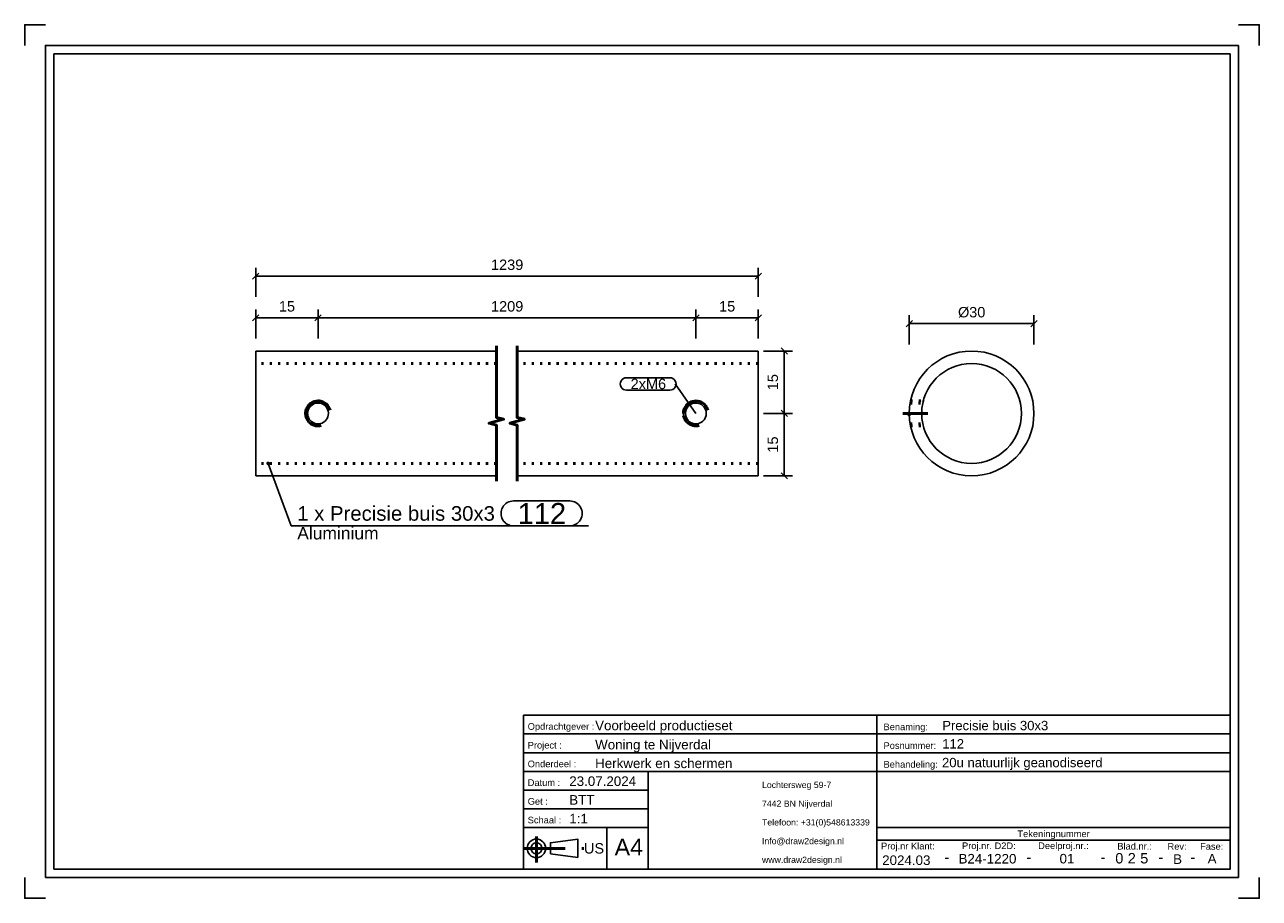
# Model space of a CAD drawing. Header units: millimetres. Extents: x 499 to 796, y -378 to -168.
import ezdxf
from ezdxf.enums import TextEntityAlignment as Align

# ---------------------------------------------------------------- set-up
doc = ezdxf.new("R2010")
doc.units = ezdxf.units.MM
doc.linetypes.add('DOT', pattern=[2, 0.5, -1.5])
doc.linetypes.add('STRICHPUNKT2', pattern=[18.5, 10, -4, 0.5, -4])
doc.layers.get('0').update_dxf_attribs({"linetype": 'CONTINUOUS'})
for name, color, linetype in [('DIM49', 4, 'CONTINUOUS'), ('LE_RED', 1, 'CONTINUOUS'), ('TXT_ALL', 7, 'CONTINUOUS'), ('TXT_DIM49', 2, 'CONTINUOUS'), ('TXT_YELLOW', 2, 'CONTINUOUS')]:
    doc.layers.add(name, color=color, linetype=linetype)
doc.layers.add('LE_ALL', color=7, linetype='CONTINUOUS', lineweight=50)
doc.styles.add('ARIAL', font='arial.ttf')

# ---------------------------------------------------------------- blocks, each defined once
blk = doc.blocks.new('TFIELD_00005', base_point=(676.66, -368.56))
at = {"layer": 'TXT_YELLOW', "style": 'ARIAL'}
for s, p in [('Lochtersweg 59-7', (676.66, -350.56)), ('7442 BN Nijverdal', (676.66, -355.06)), ('Telefoon: +31(0)548613339', (676.66, -359.56)), ('Info@draw2design.nl', (676.66, -364.06)), ('www.draw2design.nl', (676.66, -368.56))]:
    blk.add_text(s, height=1.5, dxfattribs=at).set_placement(p, align=Align.MIDDLE_LEFT)
blk = doc.blocks.new('FLEX_00004', base_point=(689.47, -370.81))
blk.add_blockref('TFIELD_00005', (676.66, -368.56))
blk = doc.blocks.new('D2D_00003', base_point=(649.53, -368.96))
blk.add_blockref('FLEX_00004', (689.47, -370.81))
blk = doc.blocks.new('TFIELD_00007', base_point=(641.2, -365.51))
at = {"layer": 'TXT_YELLOW', "style": 'ARIAL'}
blk.add_text('A4', height=4, dxfattribs=at).set_placement((641.2, -365.51), align=Align.MIDDLE_LEFT)
blk = doc.blocks.new('FLEX_00006', base_point=(644.58, -365.51))
blk.add_blockref('TFIELD_00007', (641.2, -365.51))
blk = doc.blocks.new('TFIELD_00013', base_point=(633.82, -365.81))
at = {"layer": 'TXT_YELLOW', "style": 'ARIAL'}
blk.add_text('US', height=2.5, dxfattribs=at).set_placement((633.82, -365.81), align=Align.MIDDLE_LEFT)
blk = doc.blocks.new('FLEX_00012', base_point=(633.82, -365.81))
blk.add_blockref('TFIELD_00013', (633.82, -365.81))
blk = doc.blocks.new('US_00011', base_point=(623.72, -365.81))
blk.add_line((625.75, -367.15), (632.31, -368.04))
blk.add_lwpolyline([(625.75, -367.15), (625.75, -364.48), (632.31, -363.59), (632.31, -368.04)])
for radius in [2.22, 1.33]:
    blk.add_circle((622.39, -365.81), radius)
at = {"layer": 'LE_ALL', "color": 1, "linetype": 'STRICHPUNKT2'}
for p, q in [((622.39, -363), (622.39, -369.22)), ((619.29, -365.81), (634.16, -365.81))]:
    blk.add_line(p, q, dxfattribs=at)
blk.add_blockref('FLEX_00012', (633.82, -365.81))
blk = doc.blocks.new('SCHRIFE_00015', base_point=(630.29, -350.81))
for p, q in [((619.29, -333.81), (704.29, -333.81)), ((619.29, -333.81), (619.29, -370.81)), ((704.29, -333.81), (789.29, -333.81)), ((704.29, -370.81), (704.29, -333.81)), ((789.29, -333.81), (789.29, -370.81)), ((619.29, -338.31), (704.29, -338.31)), ((704.29, -338.31), (789.29, -338.31)), ((619.29, -342.81), (704.29, -342.81)), ((704.29, -342.81), (789.29, -342.81)), ((619.29, -347.31), (789.29, -347.31)), ((649.29, -347.31), (649.29, -370.81)), ((649.29, -351.81), (619.29, -351.81)), ((649.29, -356.31), (619.29, -356.31)), ((649.29, -360.81), (619.29, -360.81)), ((639.29, -360.81), (639.29, -370.81)), ((789.29, -360.81), (704.29, -360.81)), ((789.29, -363.81), (704.29, -363.81)), ((789.29, -370.81), (619.29, -370.81))]:
    blk.add_line(p, q)
at = {"layer": 'TXT_YELLOW', "style": 'ARIAL'}
for s, height, p in [('Voorbeeld productieset', 2.3, (636.51, -337.42)), ('Precisie buis 30x3', 2.25, (720.01, -337.41)), ('Woning te Nijverdal', 2.3, (636.51, -342.02)), ('112', 2.25, (720.01, -341.81)), ('Herkwerk en schermen', 2.3, (636.51, -346.52)), ('20u natuurlijk geanodiseerd', 2.25, (719.96, -346.31)), ('23.07.2024', 2.3, (630.29, -350.81)), ('BTT', 2.3, (630.29, -355.31)), ('1:1', 2.3, (630.29, -359.81))]:
    blk.add_text(s, height=height, dxfattribs=at).set_placement(p)
for s, height, p in [('2024.03', 2.3, (711.37, -369.81)), ('-', 2.5, (721.11, -369.16)), ('B24-1220', 2.3, (730.89, -369.46)), ('-', 2.5, (740.86, -369.16)), ('01', 2.3, (750.02, -369.44)), ('-', 2.5, (758.69, -369.16)), ('-', 2.5, (772.62, -369.16)), ('B', 2.3, (776.63, -369.55)), ('-', 2.5, (780.28, -369.16)), ('A', 2.3, (784.93, -369.45))]:
    blk.add_text(s, height=height, dxfattribs=at).set_placement(p, align=Align.CENTER)
blk = doc.blocks.new('TFIELD_00019', base_point=(767.64, -368.19))
at = {"layer": 'TXT_ALL', "style": 'ARIAL'}
blk.add_text('5', height=2.5, dxfattribs=at).set_placement((767.64, -368.19), align=Align.MIDDLE_LEFT)
blk = doc.blocks.new('5_00018')
blk.add_blockref('TFIELD_00019', (767.64, -368.19))
blk = doc.blocks.new('TELLER1_00017')
blk.add_blockref('5_00018', (0, 0))
blk = doc.blocks.new('TFIELD_00022', base_point=(764.64, -368.19))
at = {"layer": 'TXT_ALL', "style": 'ARIAL'}
blk.add_text('2', height=2.5, dxfattribs=at).set_placement((764.64, -368.19), align=Align.MIDDLE_LEFT)
blk = doc.blocks.new('2_00021')
blk.add_blockref('TFIELD_00022', (764.64, -368.19))
blk = doc.blocks.new('TELLER2_00020')
blk.add_blockref('2_00021', (0, 0))
blk = doc.blocks.new('TFIELD_00025', base_point=(761.64, -368.19))
at = {"layer": 'TXT_ALL', "style": 'ARIAL'}
blk.add_text('0', height=2.5, dxfattribs=at).set_placement((761.64, -368.19), align=Align.MIDDLE_LEFT)
blk = doc.blocks.new('0_00024')
blk.add_blockref('TFIELD_00025', (761.64, -368.19))
blk = doc.blocks.new('TELLER3_00023')
blk.add_blockref('0_00024', (0, 0))
blk = doc.blocks.new('NL_00026', base_point=(620.29, -337.31))
at = {"layer": 'TXT_ALL', "color": 1, "style": 'ARIAL'}
blk.add_text('Tekeningnummer', height=1.6, dxfattribs=at).set_placement((746.79, -362.31), align=Align.MIDDLE_CENTER)
at = {"layer": 'TXT_YELLOW', "style": 'ARIAL'}
for s, p in [('Opdrachtgever :', (620.29, -337.31)), ('Benaming:', (705.89, -337.41)), ('Project :', (620.29, -341.81)), ('Posnummer:', (705.89, -341.91)), ('Onderdeel :', (620.29, -346.31)), ('Behandeling:', (705.89, -346.41)), ('Datum :', (620.29, -350.81)), ('Get :', (620.29, -355.31)), ('Schaal :', (620.29, -359.81)), ('Proj.nr Klant:', (705.29, -366.06)), ('Proj.nr. D2D:', (724.77, -365.99)), ('Deelproj.nr.:', (743.09, -365.98)), ('Blad.nr.:', (762.13, -366.1)), ('Rev:', (774.2, -366.14)), ('Fase:', (782.04, -366.14))]:
    blk.add_text(s, height=1.6, dxfattribs=at).set_placement(p)
blk = doc.blocks.new('SCHRIFE_00014')
for name, p in [('SCHRIFE_00015', (630.29, -350.81)), ('NL_00026', (620.29, -337.31)), ('TELLER3_00023', (0, 0)), ('TELLER2_00020', (0, 0)), ('TELLER1_00017', (0, 0))]:
    blk.add_blockref(name, p)
blk = doc.blocks.new('DINA4Q_00002', base_point=(789.29, -174.81))
for p, q in [((506.29, -370.81), (506.29, -174.81)), ((506.29, -174.81), (789.29, -174.81)), ((791.29, -172.81), (791.29, -372.81)), ((504.29, -372.81), (791.29, -372.81))]:
    blk.add_line(p, q)
for points in [[(499.29, -172.81), (499.29, -167.81), (504.29, -167.81)], [(791.29, -167.81), (796.29, -167.81), (796.29, -172.81)], [(504.29, -372.81), (504.29, -172.81), (791.29, -172.81)], [(789.29, -174.81), (789.29, -370.81), (506.29, -370.81)], [(499.29, -372.81), (499.29, -377.81), (504.29, -377.81)], [(791.29, -377.81), (796.29, -377.81), (796.29, -372.81)]]:
    blk.add_lwpolyline(points)
for name, p in [('SCHRIFE_00014', (0, 0)), ('D2D_00003', (649.53, -368.96)), ('US_00011', (623.72, -365.81)), ('FLEX_00006', (644.58, -365.51))]:
    blk.add_blockref(name, p)
blk = doc.blocks.new('_ZBL0026_00001')
blk.add_blockref('DINA4Q_00002', (789.29, -174.81))
blk = doc.blocks.new('_D1', base_point=(560.43, -236.77))
at = {"layer": 'DIM49', "color": 1}
for p, q in [((555.6, -237.52), (554.1, -239.02)), ((554.85, -243.27), (554.85, -236.27)), ((569.1, -239.02), (570.6, -237.52)), ((569.85, -243.27), (569.85, -236.27)), ((554.85, -238.27), (569.85, -238.27))]:
    blk.add_line(p, q, dxfattribs=at)
at = {"layer": 'TXT_DIM49', "style": 'ARIAL'}
blk.add_text('15', height=2.5, dxfattribs=at).set_placement((560.43, -236.77))
blk = doc.blocks.new('_D2', base_point=(611.46, -236.77))
at = {"layer": 'DIM49', "color": 1}
for p, q in [((570.6, -237.52), (569.1, -239.02)), ((569.85, -243.27), (569.85, -236.27)), ((660, -239.02), (661.5, -237.52)), ((660.75, -243.27), (660.75, -236.27)), ((569.85, -238.27), (660.75, -238.27))]:
    blk.add_line(p, q, dxfattribs=at)
at = {"layer": 'TXT_DIM49', "style": 'ARIAL'}
blk.add_text('1209', height=2.5, dxfattribs=at).set_placement((611.46, -236.77))
blk = doc.blocks.new('_D3', base_point=(666.33, -236.77))
at = {"layer": 'DIM49', "color": 1}
for p, q in [((661.5, -237.52), (660, -239.02)), ((660.75, -243.27), (660.75, -236.27)), ((675, -239.02), (676.5, -237.52)), ((675.75, -243.27), (675.75, -236.27)), ((660.75, -238.27), (675.75, -238.27))]:
    blk.add_line(p, q, dxfattribs=at)
at = {"layer": 'TXT_DIM49', "style": 'ARIAL'}
blk.add_text('15', height=2.5, dxfattribs=at).set_placement((666.33, -236.77))
blk = doc.blocks.new('_D4', base_point=(611.46, -226.77))
at = {"layer": 'DIM49', "color": 1}
for p, q in [((555.6, -227.52), (554.1, -229.02)), ((554.85, -233.27), (554.85, -226.27)), ((554.85, -228.27), (675.75, -228.27)), ((675, -229.02), (676.5, -227.52)), ((675.75, -233.27), (675.75, -226.27))]:
    blk.add_line(p, q, dxfattribs=at)
at = {"layer": 'TXT_DIM49', "style": 'ARIAL'}
blk.add_text('1239', height=2.5, dxfattribs=at).set_placement((611.46, -226.77))
blk = doc.blocks.new('_D5', base_point=(680.5, -270.68))
at = {"layer": 'DIM49', "color": 1}
for p, q in [((677, -261.26), (684, -261.26)), ((682.75, -262.01), (681.25, -260.51)), ((682, -276.26), (682, -261.26)), ((681.25, -275.51), (682.75, -277.01)), ((677, -276.26), (684, -276.26))]:
    blk.add_line(p, q, dxfattribs=at)
at = {"layer": 'TXT_DIM49', "style": 'ARIAL'}
blk.add_text('15', height=2.5, rotation=90.0002, dxfattribs=at).set_placement((680.5, -270.68))
blk = doc.blocks.new('_D6', base_point=(680.5, -255.68))
at = {"layer": 'DIM49', "color": 1}
for p, q in [((677, -246.26), (684, -246.26)), ((682.75, -247.01), (681.25, -245.51)), ((682, -261.26), (682, -246.26)), ((677, -261.26), (684, -261.26)), ((681.25, -260.51), (682.75, -262.01))]:
    blk.add_line(p, q, dxfattribs=at)
at = {"layer": 'TXT_DIM49', "style": 'ARIAL'}
blk.add_text('15', height=2.5, rotation=90.0002, dxfattribs=at).set_placement((680.5, -255.68))
blk = doc.blocks.new('SHAPE_00057', base_point=(660.75, -261.26))
at = {"layer": 'DIM49', "color": 3}
for p, q in [((644.05, -252.67), (654.49, -252.67)), ((660.75, -261.26), (655.74, -254.17)), ((654.49, -255.67), (644.05, -255.67))]:
    blk.add_line(p, q, dxfattribs=at)
for centre, start_param, end_param in [((644.05, -254.17), 1.570796, 4.712389), ((654.49, -254.17), 4.712389, 7.853982)]:
    blk.add_ellipse(centre, major_axis=(1.5, 0), ratio=1, start_param=start_param, end_param=end_param, dxfattribs=at)
at = {"layer": 'TXT_DIM49', "style": 'ARIAL'}
blk.add_text('2xM6', height=2.5, dxfattribs=at).set_placement((645.05, -254.17), align=Align.MIDDLE_LEFT)
blk = doc.blocks.new('SHAPE_00058', base_point=(557.85, -273.26))
at = {"layer": 'DIM49', "color": 3}
for p, q in [((557.59, -273.23), (558.11, -273.23)), ((557.96, -273.03), (557.74, -273.03)), ((557.64, -273.43), (558.05, -273.43)), ((557.85, -273.26), (563.35, -288.3)), ((616.88, -282.3), (630.4, -282.3)), ((563.35, -288.3), (634.9, -288.3)), ((630.4, -288.3), (616.88, -288.3))]:
    blk.add_line(p, q, dxfattribs=at)
blk.add_lwpolyline([(557.7, -273.05), (557.64, -273.09), (557.61, -273.15), (557.59, -273.22), (557.58, -273.29), (557.6, -273.35), (557.63, -273.42), (557.68, -273.47), (557.74, -273.5), (557.8, -273.52), (557.87, -273.53), (557.94, -273.51), (558, -273.48), (558.05, -273.43), (558.09, -273.37), (558.11, -273.31), (558.11, -273.24), (558.09, -273.17), (558.06, -273.11), (558.02, -273.06), (557.96, -273.03), (557.89, -273), (557.82, -273), (557.76, -273.02)], close=True, dxfattribs=at)
for centre, start_param, end_param in [((616.88, -285.3), 1.570796, 4.712389), ((630.4, -285.3), 4.712389, 7.853982)]:
    blk.add_ellipse(centre, major_axis=(3, 0), ratio=1, start_param=start_param, end_param=end_param, dxfattribs=at)
at = {"layer": 'TXT_DIM49', "style": 'ARIAL'}
for s, height, p in [('1 x Precisie buis 30x3', 3.5, (564.85, -285.3)), ('112', 5, (617.88, -285.3)), ('Aluminium', 3, (564.85, -290.05))]:
    blk.add_text(s, height=height, dxfattribs=at).set_placement(p, align=Align.MIDDLE_LEFT)
blk = doc.blocks.new('Precisie buis 30x3_00032', base_point=(675.75, -249.26))
for p, q in [((554.85, -276.26), (554.85, -246.26)), ((612.75, -246.26), (554.85, -246.26)), ((675.75, -246.26), (617.75, -246.26)), ((675.75, -276.26), (675.75, -246.26)), ((612.75, -276.26), (554.85, -276.26)), ((675.75, -276.26), (617.75, -276.26))]:
    blk.add_line(p, q)
at = {"layer": 'LE_ALL', "color": 3, "linetype": 'DOT'}
for p, q in [((612.75, -249.26), (554.85, -249.26)), ((675.75, -249.26), (617.75, -249.26)), ((612.75, -273.26), (554.85, -273.26)), ((675.75, -273.26), (617.75, -273.26))]:
    blk.add_line(p, q, dxfattribs=at)
blk.add_lwpolyline([(572.75, -260.48), (572.6, -260.06), (572.38, -259.66), (572.11, -259.29), (571.78, -258.97), (571.41, -258.7), (571, -258.49), (570.56, -258.35), (570.11, -258.27), (569.85, -258.26), (569.4, -258.3), (568.96, -258.4), (568.54, -258.57), (568.14, -258.8), (567.79, -259.09), (567.48, -259.43), (567.23, -259.81), (567.03, -260.23), (566.91, -260.67), (566.85, -261.13), (566.85, -261.26), (566.89, -261.72), (566.99, -262.16), (567.15, -262.58), (567.38, -262.97), (567.67, -263.33), (568.01, -263.63), (568.4, -263.89), (568.82, -264.08), (569.26, -264.21), (569.72, -264.26), (569.85, -264.26), (570.3, -264.23), (570.63, -264.16)], dxfattribs=at)
blk.add_lwpolyline([(663.65, -260.48), (663.49, -260.05), (663.28, -259.65), (663.1, -259.41), (662.79, -259.07), (662.44, -258.78), (662.1, -258.58), (661.67, -258.41), (661.23, -258.3), (660.84, -258.27), (660.39, -258.29), (659.94, -258.38), (659.57, -258.51), (659.16, -258.72), (658.79, -258.99), (658.5, -259.27), (658.23, -259.64), (658.01, -260.04), (657.87, -260.42), (657.8, -260.74, 0.089958), (657.8, -261.81), (657.92, -262.25), (658.1, -262.67), (658.25, -262.92), (658.53, -263.28), (658.86, -263.6), (659.18, -263.82), (659.59, -264.03), (660.03, -264.18), (660.41, -264.24), (660.75, -264.26), (661.21, -264.23), (661.53, -264.16)], format="xyb", dxfattribs=at)
for name, p in [('_D4', (611.46, -226.77)), ('_D1', (560.43, -236.77)), ('_D2', (611.46, -236.77)), ('_D3', (666.33, -236.77)), ('_D6', (680.5, -255.68)), ('SHAPE_00057', (660.75, -261.26)), ('_D5', (680.5, -270.68)), ('SHAPE_00058', (557.85, -273.26))]:
    blk.add_blockref(name, p)
blk = doc.blocks.new('DIN 13-M6_00034', base_point=(658.31, -260.72))
for points in [[(658.31, -260.72), (658.43, -260.32), (658.62, -259.95), (658.83, -259.66), (659.13, -259.36), (659.47, -259.12), (659.79, -258.95), (660.19, -258.83), (660.61, -258.77), (660.96, -258.77), (661.37, -258.84), (661.77, -258.98), (662.08, -259.15), (662.41, -259.4), (662.7, -259.7), (662.9, -259.99), (663.08, -260.37), (663.2, -260.75)], [(663.19, -261.78), (663.07, -262.18), (662.89, -262.56), (662.72, -262.8), (662.44, -263.1), (662.11, -263.36), (661.79, -263.54), (661.4, -263.68), (660.99, -263.75), (660.75, -263.76), (660.33, -263.73), (659.93, -263.63), (659.59, -263.48), (659.24, -263.26), (658.93, -262.98), (658.71, -262.7), (658.49, -262.34), (658.35, -261.95), (658.3, -261.76)]]:
    blk.add_lwpolyline(points)
for start, end in [(167.4747, -168.6631), (-12.0179, 11.8441)]:
    blk.add_arc((660.75, -261.26), 2.5, start, end)
at = {"layer": 'LE_RED'}
blk.add_lwpolyline([(663.65, -260.48), (663.49, -260.05), (663.28, -259.65), (663.1, -259.41), (662.79, -259.07), (662.44, -258.78), (662.1, -258.58), (661.67, -258.41), (661.23, -258.3), (660.84, -258.27), (660.39, -258.29), (659.94, -258.38), (659.57, -258.51), (659.16, -258.72), (658.79, -258.99), (658.5, -259.27), (658.23, -259.64), (658.01, -260.04), (657.87, -260.42), (657.8, -260.74, 0.089958), (657.8, -261.81)], format="xyb", dxfattribs=at)
blk.add_lwpolyline([(657.8, -261.81), (657.92, -262.25), (658.1, -262.67), (658.25, -262.92), (658.53, -263.28), (658.86, -263.6), (659.18, -263.82), (659.59, -264.03), (660.03, -264.18), (660.41, -264.24), (660.75, -264.26), (661.21, -264.23), (661.53, -264.16)], dxfattribs=at)
blk = doc.blocks.new('DIN 13-M6_00033')
blk.add_blockref('DIN 13-M6_00034', (658.31, -260.72))
blk = doc.blocks.new('DIN 13-M6_00036', base_point=(569.85, -258.76))
blk.add_lwpolyline([(569.85, -258.76), (570.26, -258.8), (570.66, -258.9), (571.04, -259.07), (571.39, -259.29), (571.7, -259.58), (571.95, -259.91), (572.15, -260.28), (572.28, -260.68), (572.35, -261.1), (572.35, -261.26), (572.32, -261.68), (572.22, -262.08), (572.05, -262.46), (571.82, -262.8), (571.54, -263.11), (571.2, -263.37), (570.83, -263.56), (570.43, -263.7), (570.02, -263.76), (569.85, -263.76), (569.44, -263.73), (569.04, -263.63), (568.66, -263.46), (568.31, -263.23), (568.01, -262.95), (567.75, -262.62), (567.55, -262.25), (567.42, -261.85), (567.36, -261.43), (567.35, -261.26), (567.39, -260.85), (567.49, -260.45), (567.65, -260.07), (567.88, -259.73), (568.17, -259.42), (568.5, -259.16), (568.87, -258.96), (569.27, -258.83), (569.68, -258.77)], close=True)
at = {"layer": 'LE_RED'}
for points in [[(569.85, -258.26), (569.4, -258.3), (568.96, -258.4), (568.54, -258.57), (568.14, -258.8), (567.79, -259.09), (567.48, -259.43), (567.23, -259.81), (567.03, -260.23), (566.91, -260.67), (566.85, -261.13), (566.85, -261.26), (566.89, -261.72), (566.99, -262.16), (567.15, -262.58), (567.38, -262.97), (567.67, -263.33), (568.01, -263.63), (568.4, -263.89), (568.82, -264.08), (569.26, -264.21), (569.72, -264.26), (569.85, -264.26), (570.3, -264.23), (570.63, -264.16)], [(572.75, -260.48), (572.6, -260.06), (572.38, -259.66), (572.11, -259.29), (571.78, -258.97), (571.41, -258.7), (571, -258.49), (570.56, -258.35), (570.11, -258.27), (569.85, -258.26)]]:
    blk.add_lwpolyline(points, dxfattribs=at)
blk = doc.blocks.new('DIN 13-M6_00035')
blk.add_blockref('DIN 13-M6_00036', (569.85, -258.76))
blk = doc.blocks.new('Precisie buis 30x3_00031')
for name, p in [('Precisie buis 30x3_00032', (675.75, -249.26)), ('DIN 13-M6_00035', (0, 0)), ('DIN 13-M6_00033', (0, 0))]:
    blk.add_blockref(name, p)
blk = doc.blocks.new('Sierregel_00030')
blk.add_blockref('Precisie buis 30x3_00031', (0, 0))
blk = doc.blocks.new('Sierregels_00029')
blk.add_blockref('Sierregel_00030', (0, 0))
blk = doc.blocks.new('_A3D0072_00028')
blk.add_blockref('Sierregels_00029', (0, 0))
blk = doc.blocks.new('_SHORTEN_00037', base_point=(612.75, -277.51))
at = {"layer": 'LE_ALL', "color": 4}
for points in [[(612.75, -277.51), (612.75, -264.08), (611, -263.61), (614.5, -262.67), (612.75, -262.2), (612.75, -245.01)], [(617.75, -277.51), (617.75, -264.08), (616, -263.61), (619.5, -262.67), (617.75, -262.2), (617.75, -245.01)]]:
    blk.add_lwpolyline(points, dxfattribs=at)
blk = doc.blocks.new('_ANS0072_00027')
for name, p in [('_A3D0072_00028', (0, 0)), ('_SHORTEN_00037', (612.75, -277.51))]:
    blk.add_blockref(name, p)
blk = doc.blocks.new('_D7', base_point=(723.81, -238.17))
at = {"layer": 'DIM49', "color": 1}
for p, q in [((712.82, -238.92), (711.32, -240.42)), ((712.07, -244.67), (712.07, -237.67)), ((712.07, -239.67), (742.07, -239.67)), ((741.32, -240.42), (742.82, -238.92)), ((742.07, -244.67), (742.07, -237.67))]:
    blk.add_line(p, q, dxfattribs=at)
at = {"layer": 'TXT_DIM49', "style": 'ARIAL'}
for s, p in [('Ø', (723.81, -238.17)), ('30', (726.49, -238.17))]:
    blk.add_text(s, height=2.5, dxfattribs=at).set_placement(p)
blk = doc.blocks.new('Precisie buis 30x3_00043', base_point=(712.37, -264.26))
for radius in [15, 12]:
    blk.add_circle((727.07, -261.26), radius)
at = {"layer": 'LE_ALL', "color": 3, "linetype": 'DOT'}
for p, q in [((712.37, -258.26), (715.45, -258.26)), ((712.37, -264.26), (715.45, -264.26))]:
    blk.add_line(p, q, dxfattribs=at)
blk.add_blockref('_D7', (723.81, -238.17))
blk = doc.blocks.new('DIN 13-M6_00045', base_point=(712.28, -258.76))
at = {"layer": 'LE_ALL', "color": 3, "linetype": 'DOT'}
for p, q in [((712.37, -258.26), (715.45, -258.26)), ((715.44, -258.29), (715.45, -258.26)), ((712.08, -261.81), (712.08, -260.73)), ((712.28, -258.76), (715.33, -258.76)), ((712.28, -263.76), (715.33, -263.76)), ((712.37, -264.26), (715.45, -264.26)), ((715.45, -264.26), (715.45, -264.24))]:
    blk.add_line(p, q, dxfattribs=at)
blk = doc.blocks.new('DIN 13-M6_00044')
blk.add_blockref('DIN 13-M6_00045', (712.28, -258.76))
blk = doc.blocks.new('_00047', base_point=(710.57, -261.26))
at = {"layer": 'LE_ALL', "color": 1, "linetype": 'STRICHPUNKT2'}
blk.add_line((710.57, -261.26), (716.57, -261.26), dxfattribs=at)
blk.add_line((710.57, -261.26), (716.57, -261.26), dxfattribs=at)
blk = doc.blocks.new('_00046')
blk.add_blockref('_00047', (710.57, -261.26))
blk = doc.blocks.new('Precisie buis 30x3_00042')
for name, p in [('Precisie buis 30x3_00043', (712.37, -264.26)), ('DIN 13-M6_00044', (0, 0)), ('_00046', (0, 0))]:
    blk.add_blockref(name, p)
blk = doc.blocks.new('Sierregel_00041')
blk.add_blockref('Precisie buis 30x3_00042', (0, 0))
blk = doc.blocks.new('Sierregels_00040')
blk.add_blockref('Sierregel_00041', (0, 0))
blk = doc.blocks.new('_A3D0073_00039')
blk.add_blockref('Sierregels_00040', (0, 0))
blk = doc.blocks.new('_ANS0073_00038')
blk.add_blockref('_A3D0073_00039', (0, 0))

msp = doc.modelspace()

# ---------------------------------------------------------------- block references
for name in ['_ZBL0026_00001', '_ANS0072_00027', '_ANS0073_00038']:
    msp.add_blockref(name, (0, 0))

doc.saveas('drawing.dxf')
